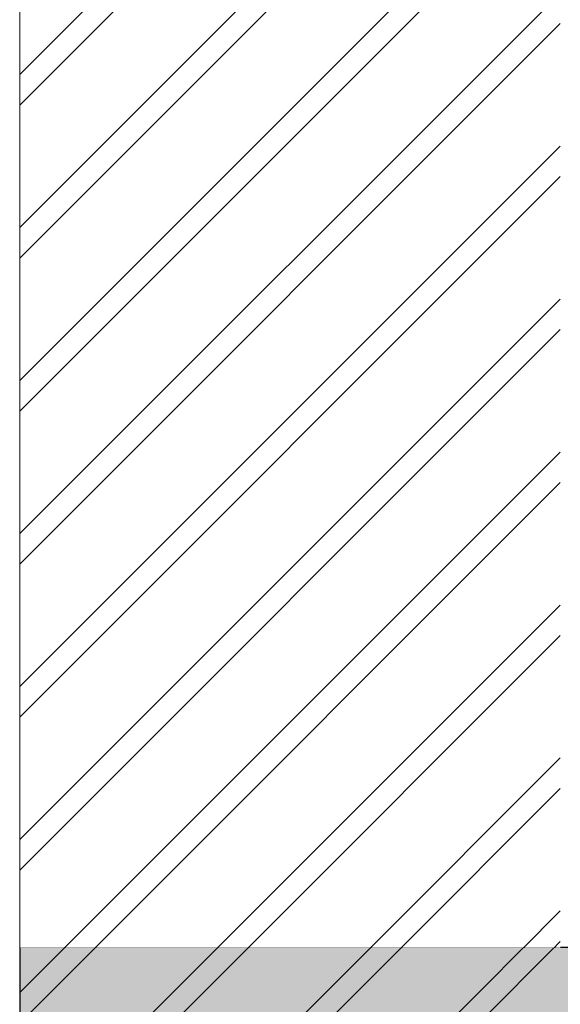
# Model space of a CAD drawing. Header units: centimetres. Extents: x -390 to 709, y -734 to 429.
# Tile 3 of 14: x -390 to -228, y -17 to 279. Entities that reach past the tile are written whole.
import ezdxf

# ---------------------------------------------------------------- set-up
doc = ezdxf.new("R2010")
doc.units = ezdxf.units.CM
doc.header["$MEASUREMENT"] = 0
doc.linetypes.add('Hidden Line', pattern=[19.561111, 14.111111, -5.45])
doc.linetypes.add('Wipeout_Contour', pattern=[100, 0, -100])
doc.layers.add('220 - ŚCIANY WEWNĘTRZNE', color=7, linetype='Continuous')
doc.layers.add('440-Stropy', color=7, linetype='Continuous')
doc.layers.add('220 - ŚCIANY WEWNĘTRZNE_Nr_pióra__87', color=7, linetype='Continuous', lineweight=13, true_color=0x6a6a6a)
for name, color, linetype, lineweight in [('220-Ściany_Nr_pióra__19', 255, 'Continuous', 13), ('440-Stropy_Nr_pióra__21', 7, 'Continuous', 25), ('Rozbiórka_220-A Ściany_Nr_pióra__120', 7, 'Continuous', 13)]:
    doc.layers.add(name, color=color, linetype=linetype, lineweight=lineweight)

msp = doc.modelspace()

# ---------------------------------------------------------------- hatches: boundary and pattern name
at = {"layer": '440-Stropy', "linetype": 'Continuous', "lineweight": 0, "true_color": 0x7f7f7f}
msp.add_hatch(color=8, dxfattribs=at).paths.add_polyline_path([(250.47, 0), (-390.38, 0), (-390.38, -31), (250.47, -31)])

# ---------------------------------------------------------------- linework, layer by layer
at = {"layer": '440-Stropy_Nr_pióra__21', "color": 7, "linetype": 'Continuous', "lineweight": 25}
for p, q in [((-390.38, 0), (-390.38, -31)), ((250.47, 0), (-390.38, 0))]:
    msp.add_line(p, q, dxfattribs=at)

# ---------------------------------------------------------------- next in the draw order: wipeouts: each hides what was drawn before it
at = {"color": 254, "linetype": 'Wipeout_Contour', "lineweight": 0, "ltscale": 1487.968403}
msp.add_wipeout([(-228.03, 0), (-228.03, 300), (-390.38, 300), (-390.38, 0)], dxfattribs=at).dxf.layer = '220 - ŚCIANY WEWNĘTRZNE'

# ---------------------------------------------------------------- next in the draw order: hatches: boundary and pattern name
at = {"layer": '220-Ściany_Nr_pióra__19', "linetype": 'Continuous', "lineweight": 13}
h = msp.add_hatch(dxfattribs=at)
h.set_pattern_fill('Podwójny_szraf_1_4_0001', color=255, style=0, pattern_type=2)
h.set_pattern_definition([(45, (0, 0), (-22.981, 22.981), []), (45, (-4.596, 4.596), (-22.981, 22.981), [])])
h.paths.add_polyline_path([(-390.38, -330), (-390.38, 300), (-228.03, 300), (-228.03, -31), (-141.53, -31), (-141.53, -330), (-235.26, -330)])

# ---------------------------------------------------------------- next in the draw order: linework, layer by layer
at = {"layer": '220 - ŚCIANY WEWNĘTRZNE_Nr_pióra__87', "color": 251, "linetype": 'Continuous', "lineweight": 13, "true_color": 0x6a6a6a}
msp.add_line((-390.38, 300), (-390.38, 0), dxfattribs=at)
at = {"layer": 'Rozbiórka_220-A Ściany_Nr_pióra__120', "color": 7, "linetype": 'Hidden Line', "lineweight": 13}
msp.add_line((-390.38, -398.58), (-390.38, 428.68), dxfattribs=at)

doc.saveas('drawing.dxf')
